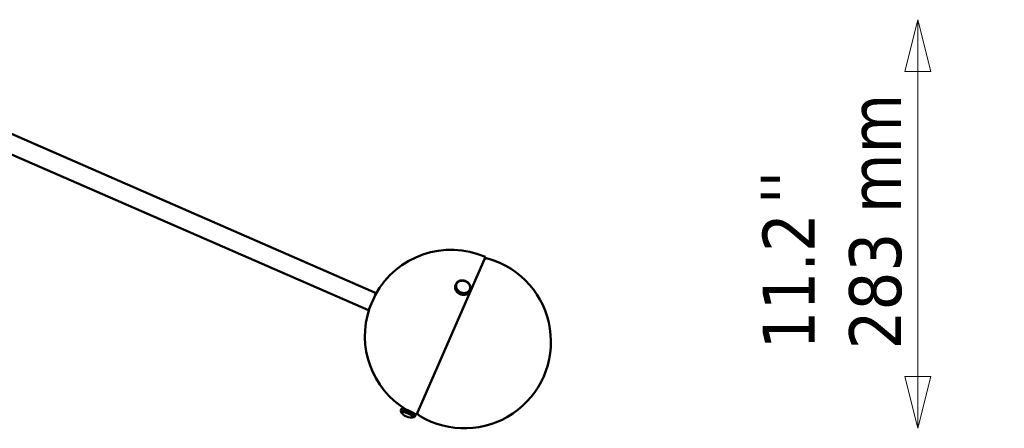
# Model space of a CAD drawing. Header units: millimetres. Extents: x 584 to 3241, y 318 to 2270.
# Tile 7 of 21: x 1286 to 1968, y 318 to 601. Entities that reach past the tile are written whole.
import ezdxf

# ---------------------------------------------------------------- set-up
doc = ezdxf.new("R2010")
doc.units = ezdxf.units.MM
doc.header["$LTSCALE"] = 12
for name, color, linetype, lineweight in [('Symbol (ISO)', 7, 'Continuous', 50), ('Widoczne (ISO)', 7, 'Continuous', 50), ('Wymiar (ISO)', 7, 'Continuous', 18)]:
    doc.layers.add(name, color=color, linetype=linetype, lineweight=lineweight)
doc.styles.add('Tekst notatki (ISO)', font='tahoma.ttf')
doc.dimstyles.new('Domyślne (ISO)', dxfattribs={"dimscale": 12, "dimtxt": 3, "dimasz": 3, "dimexe": 3.175, "dimexo": 0, "dimgap": 0.762, "dimtad": 1, "dimdec": 1, "dimlfac": 0.03937, "dimrnd": 1e-08, "dimzin": 0, "dimdsep": 46, "dimtxsty": 'Tekst notatki (ISO)', "dimblk": 'Filled-1', "dimcen": 0.09, "dimdle": 10, "dimse1": 1, "dimse2": 1, "dimclrd": 256, "dimclre": 256, "dimclrt": 256, "dimadec": 0, "dimazin": 0, "dimtfac": 1, "dimtmove": 0, "dimatfit": 3, "dimfxl": 1, "dimtolj": 1, "dimlwd": 15, "dimlwe": 15, "dimarcsym": 0})

# ---------------------------------------------------------------- blocks, each defined once
blk = doc.blocks.new('Filled-1')
at = {"color": 0}
for p, q in [((0, 0), (-1, 0.25)), ((-1, 0.25), (-1, -0.25)), ((-1, 0), (0, 0)), ((-1, -0.25), (0, 0))]:
    blk.add_line(p, q, dxfattribs=at)
at = {"color": 0, "flags": 128}
blk.add_lwpolyline([(-1, -0.25), (0, 0), (-1, 0.25), (-1, -0.25)], dxfattribs=at)
at = {"color": 0}
blk.add_solid([(-1, -0.25), (0, 0), (-1, 0.25), (-1, -0.25)], dxfattribs=at)
blk = doc.blocks.new('*D6')
at = {"layer": 'Defpoints', "color": 0, "transparency": 16777216}
for p in [(1163.53, 600.92), (1907.85, 600.92), (1593.68, 317.69)]:
    blk.add_point(p, dxfattribs=at)
at = {"layer": 'Wymiar (ISO)', "lineweight": 15, "transparency": 16777216}
blk.add_line((1907.85, 353.69), (1907.85, 564.92), dxfattribs=at)
at = {"layer": 'Wymiar (ISO)', "lineweight": 15, "transparency": 16777216, "xscale": 36, "yscale": 36, "zscale": 36}
for p, rotation in [((1907.85, 600.92), 90), ((1907.85, 317.69), 270)]:
    blk.add_blockref('Filled-1', p, dxfattribs=dict(at, rotation=rotation))
at = {"layer": 'Wymiar (ISO)', "lineweight": 18, "transparency": 16777216, "insert": (1800.32, 372.31), "char_height": 36, "attachment_point": 1, "rotation": 90, "style": 'Tekst notatki (ISO)'}
blk.add_mtext('\\A1;11.2\\P283 mm', dxfattribs=at)

msp = doc.modelspace()

# ---------------------------------------------------------------- linework, layer by layer
at = {"layer": 'Widoczne (ISO)'}
for p, q in [((1165.93, 571.47), (1532.54, 411.47)), ((1160.73, 559.55), (1527.34, 399.55)), ((1560.61, 326.93), (1608.41, 436.45)), ((1607.93, 435.36), (1608.91, 435.43)), ((1587.26, 415.38), (1587.71, 416.4)), ((1587.71, 416.36), (1587.26, 415.34)), ((1587.29, 415.84), (1587.74, 416.87)), ((1587.73, 416.82), (1587.29, 415.8)), ((1587.37, 416.25), (1587.29, 415.84)), ((1587.82, 417.28), (1587.37, 416.25)), ((1587.38, 416.29), (1587.83, 417.32)), ((1587.51, 416.69), (1587.38, 416.29)), ((1587.39, 416.29), (1587.38, 416.29)), ((1587.95, 417.71), (1587.51, 416.69)), ((1587.52, 416.73), (1587.97, 417.75)), ((1587.52, 416.73), (1587.52, 416.73)), ((1587.71, 416.4), (1587.73, 416.82)), ((1587.95, 416.36), (1587.71, 416.4)), ((1587.95, 416.34), (1587.71, 416.36)), ((1587.73, 415.93), (1587.71, 416.36)), ((1587.98, 416.78), (1587.73, 416.82)), ((1587.74, 416.87), (1587.82, 417.28)), ((1587.98, 416.8), (1587.74, 416.87)), ((1588.06, 417.21), (1587.82, 417.28)), ((1587.83, 417.32), (1587.95, 417.71)), ((1588.06, 417.23), (1587.83, 417.32)), ((1587.94, 416.34), (1587.95, 416.36)), ((1588.19, 417.63), (1587.95, 417.71)), ((1587.95, 416.36), (1587.96, 416.57)), ((1587.96, 416.13), (1587.95, 416.34)), ((1587.96, 416.57), (1587.98, 416.78)), ((1587.97, 417.75), (1588.14, 418.13)), ((1588.2, 417.65), (1587.97, 417.75)), ((1587.97, 416.78), (1587.98, 416.8)), ((1587.98, 416.8), (1588.02, 417.01)), ((1588.02, 417.01), (1588.06, 417.21)), ((1588.05, 417.22), (1588.06, 417.23)), ((1588.06, 417.23), (1588.13, 417.43)), ((1588.13, 417.43), (1588.19, 417.63)), ((1588.37, 418.02), (1588.14, 418.13)), ((1588.15, 418.13), (1588.16, 418.16)), ((1588.16, 418.16), (1588.39, 418.52)), ((1588.38, 418.04), (1588.16, 418.16)), ((1588.25, 417.75), (1588.18, 417.6)), ((1588.19, 417.63), (1588.2, 417.65)), ((1588.2, 417.65), (1588.28, 417.84)), ((1588.28, 417.84), (1588.37, 418.02)), ((1588.37, 418.02), (1588.34, 417.95)), ((1588.35, 417.97), (1588.38, 418.04)), ((1588.38, 418.04), (1588.49, 418.22)), ((1588.39, 418.51), (1588.41, 418.55)), ((1588.6, 418.39), (1588.39, 418.52)), ((1588.41, 418.55), (1588.68, 418.87)), ((1588.62, 418.41), (1588.41, 418.55)), ((1588.49, 418.22), (1588.6, 418.39)), ((1588.6, 418.39), (1588.59, 418.36)), ((1588.6, 418.38), (1588.62, 418.41)), ((1588.62, 418.41), (1588.75, 418.57)), ((1588.88, 418.73), (1588.68, 418.87)), ((1588.69, 418.87), (1588.71, 418.9)), ((1588.71, 418.9), (1589.01, 419.2)), ((1588.9, 418.75), (1588.71, 418.9)), ((1588.75, 418.57), (1588.88, 418.73)), ((1588.88, 418.73), (1588.87, 418.72)), ((1588.89, 418.73), (1588.9, 418.75)), ((1588.9, 418.75), (1589.05, 418.89)), ((1589.2, 419.04), (1589.01, 419.2)), ((1589.03, 419.18), (1589.05, 419.22)), ((1589.05, 419.22), (1589.39, 419.48)), ((1589.22, 419.05), (1589.05, 419.22)), ((1589.05, 418.89), (1589.2, 419.04)), ((1589.2, 419.04), (1589.2, 419.03)), ((1589.21, 419.04), (1589.22, 419.05)), ((1589.22, 419.05), (1589.39, 419.18)), ((1589.56, 419.31), (1589.39, 419.48)), ((1589.39, 419.18), (1589.56, 419.31)), ((1589.41, 419.46), (1589.43, 419.51)), ((1589.43, 419.51), (1589.81, 419.73)), ((1589.58, 419.32), (1589.43, 419.51)), ((1589.56, 419.31), (1589.56, 419.3)), ((1589.58, 419.32), (1589.77, 419.43)), ((1589.58, 419.31), (1589.58, 419.32)), ((1589.77, 419.43), (1589.96, 419.54)), ((1589.96, 419.54), (1589.81, 419.73)), ((1589.83, 419.7), (1589.85, 419.75)), ((1589.85, 419.75), (1590.26, 419.93)), ((1589.98, 419.55), (1589.85, 419.75)), ((1589.96, 419.54), (1589.96, 419.54)), ((1589.98, 419.55), (1590.18, 419.64)), ((1589.98, 419.55), (1589.98, 419.55)), ((1590.18, 419.64), (1590.39, 419.74)), ((1590.39, 419.74), (1590.26, 419.93)), ((1590.28, 419.9), (1590.3, 419.95)), ((1590.3, 419.95), (1590.73, 420.09)), ((1590.41, 419.74), (1590.3, 419.95)), ((1590.39, 419.74), (1590.39, 419.73)), ((1590.41, 419.74), (1590.63, 419.81)), ((1590.41, 419.74), (1590.41, 419.74)), ((1590.63, 419.81), (1590.84, 419.88)), ((1590.84, 419.88), (1590.73, 420.09)), ((1590.76, 420.05), (1590.78, 420.1)), ((1590.78, 420.1), (1591.23, 420.19)), ((1590.87, 419.89), (1590.78, 420.1)), ((1590.84, 419.88), (1590.84, 419.88)), ((1590.86, 419.88), (1590.87, 419.89)), ((1590.87, 419.89), (1591.09, 419.94)), ((1591.09, 419.94), (1591.32, 419.99)), ((1591.32, 419.99), (1591.23, 420.19)), ((1591.25, 420.14), (1591.28, 420.2)), ((1591.28, 420.2), (1591.75, 420.25)), ((1591.34, 419.99), (1591.28, 420.2)), ((1591.32, 419.99), (1591.32, 419.98)), ((1591.34, 419.99), (1591.58, 420.01)), ((1591.34, 419.98), (1591.34, 419.99)), ((1591.58, 420.01), (1591.81, 420.04)), ((1591.81, 420.04), (1591.75, 420.25)), ((1591.77, 420.19), (1591.8, 420.26)), ((1591.84, 420.04), (1591.8, 420.26)), ((1591.8, 420.26), (1592.28, 420.26)), ((1591.81, 420.04), (1591.81, 420.04)), ((1591.83, 420.04), (1591.84, 420.04)), ((1591.84, 420.04), (1592.08, 420.05)), ((1592.08, 420.05), (1592.32, 420.05)), ((1592.32, 420.05), (1592.28, 420.26)), ((1592.29, 420.18), (1592.33, 420.26)), ((1592.32, 420.05), (1592.32, 420.04)), ((1592.34, 420.05), (1592.33, 420.26)), ((1592.33, 420.26), (1592.82, 420.23)), ((1592.34, 420.05), (1592.58, 420.03)), ((1592.34, 420.04), (1592.34, 420.05)), ((1592.58, 420.03), (1592.83, 420.01)), ((1592.83, 420.01), (1592.82, 420.23)), ((1592.82, 420.12), (1592.86, 420.22)), ((1592.83, 420.01), (1592.83, 420.01)), ((1592.85, 420.01), (1592.86, 420.22)), ((1592.85, 420.01), (1593.09, 419.97)), ((1592.85, 420), (1592.85, 420.01)), ((1592.86, 420.22), (1593.35, 420.14)), ((1593.09, 419.97), (1593.34, 419.93)), ((1593.34, 419.93), (1593.35, 420.14)), ((1593.34, 420), (1593.4, 420.13)), ((1593.34, 419.93), (1593.34, 419.92)), ((1593.36, 419.92), (1593.4, 420.13)), ((1593.36, 419.92), (1593.6, 419.86)), ((1593.36, 419.92), (1593.36, 419.92)), ((1593.4, 420.13), (1593.88, 420)), ((1593.6, 419.86), (1593.84, 419.8)), ((1593.84, 419.8), (1593.88, 420)), ((1593.84, 419.79), (1593.93, 419.99)), ((1593.84, 419.8), (1593.84, 419.79)), ((1593.86, 419.78), (1593.87, 419.79)), ((1593.87, 419.79), (1593.93, 419.99)), ((1593.87, 419.79), (1594.1, 419.71)), ((1593.93, 419.99), (1594.4, 419.82)), ((1594.1, 419.71), (1594.34, 419.62)), ((1594.34, 419.62), (1594.33, 419.62)), ((1594.34, 419.62), (1594.4, 419.82)), ((1594.36, 419.61), (1594.45, 419.8)), ((1594.36, 419.61), (1594.59, 419.51)), ((1594.36, 419.61), (1594.36, 419.61)), ((1594.45, 419.8), (1594.9, 419.59)), ((1594.59, 419.51), (1594.81, 419.4)), ((1594.81, 419.4), (1594.9, 419.59)), ((1594.81, 419.4), (1594.81, 419.4)), ((1594.9, 419.59), (1594.82, 419.4)), ((1594.83, 419.39), (1594.95, 419.57)), ((1594.83, 419.39), (1595.05, 419.27)), ((1594.83, 419.39), (1594.83, 419.39)), ((1594.95, 419.57), (1595.38, 419.32)), ((1595.05, 419.27), (1595.27, 419.15)), ((1595.27, 419.15), (1595.38, 419.32)), ((1595.27, 419.15), (1595.27, 419.14)), ((1595.29, 419.13), (1595.42, 419.3)), ((1595.29, 419.13), (1595.49, 418.99)), ((1595.29, 419.13), (1595.29, 419.13)), ((1595.38, 419.32), (1595.31, 419.16)), ((1595.42, 419.3), (1595.83, 419.01)), ((1595.49, 418.99), (1595.7, 418.85)), ((1595.7, 418.85), (1595.69, 418.85)), ((1595.7, 418.85), (1595.83, 419.01)), ((1595.71, 418.83), (1595.72, 418.84)), ((1595.72, 418.84), (1595.87, 418.98)), ((1595.72, 418.84), (1595.9, 418.68)), ((1595.83, 419.01), (1595.78, 418.9)), ((1595.87, 418.98), (1596.25, 418.67)), ((1595.9, 418.68), (1596.09, 418.52)), ((1596.09, 418.52), (1596.25, 418.67)), ((1596.09, 418.52), (1596.09, 418.52)), ((1596.11, 418.51), (1596.28, 418.64)), ((1596.11, 418.51), (1596.28, 418.34)), ((1596.11, 418.5), (1596.11, 418.51)), ((1596.25, 418.67), (1596.21, 418.58)), ((1596.28, 418.64), (1596.63, 418.3)), ((1596.28, 418.34), (1596.45, 418.17)), ((1596.45, 418.17), (1596.63, 418.3)), ((1596.45, 418.17), (1596.45, 418.16)), ((1596.47, 418.15), (1596.66, 418.26)), ((1596.47, 418.15), (1596.62, 417.96)), ((1596.47, 418.14), (1596.47, 418.15)), ((1596.63, 418.3), (1596.6, 418.22)), ((1596.62, 417.96), (1596.78, 417.78)), ((1596.66, 418.26), (1596.97, 417.89)), ((1596.78, 417.78), (1596.77, 417.78)), ((1596.78, 417.78), (1596.97, 417.89)), ((1596.79, 417.76), (1596.99, 417.85)), ((1596.79, 417.76), (1596.92, 417.57)), ((1596.79, 417.76), (1596.79, 417.76)), ((1596.92, 417.57), (1597.05, 417.37)), ((1596.97, 417.89), (1596.94, 417.83)), ((1596.99, 417.85), (1597.26, 417.46)), ((1597.05, 417.37), (1597.26, 417.46)), ((1597.05, 417.37), (1597.05, 417.37)), ((1597.06, 417.35), (1597.07, 417.35)), ((1597.07, 417.35), (1597.28, 417.42)), ((1597.07, 417.35), (1597.18, 417.15)), ((1597.18, 417.15), (1597.29, 416.95)), ((1597.26, 417.46), (1597.23, 417.41)), ((1597.28, 417.42), (1597.5, 417.02)), ((1597.29, 416.95), (1597.28, 416.94)), ((1597.29, 416.95), (1597.5, 417.02)), ((1597.29, 416.92), (1597.3, 416.93)), ((1597.3, 416.93), (1597.52, 416.98)), ((1597.3, 416.93), (1597.38, 416.72)), ((1597.38, 416.72), (1597.47, 416.51)), ((1597.47, 416.51), (1597.7, 416.56)), ((1597.47, 416.51), (1597.47, 416.5)), ((1597.47, 416.48), (1597.48, 416.49)), ((1597.5, 417.02), (1597.48, 416.97)), ((1597.48, 416.49), (1597.71, 416.52)), ((1597.48, 416.49), (1597.54, 416.28)), ((1597.52, 416.98), (1597.7, 416.56)), ((1597.54, 416.28), (1597.6, 416.06)), ((1597.7, 416.56), (1597.68, 416.51)), ((1597.71, 416.52), (1597.84, 416.09)), ((1527.34, 399.55), (1532.54, 411.47)), ((1587.29, 415.8), (1587.26, 415.38)), ((1587.28, 415.38), (1587.26, 415.38)), ((1587.26, 415.34), (1587.28, 414.91)), ((1587.28, 414.91), (1587.73, 415.93)), ((1587.31, 414.91), (1587.28, 414.91)), ((1587.74, 415.89), (1587.29, 414.86)), ((1587.3, 415.84), (1587.29, 415.84)), ((1587.29, 414.86), (1587.36, 414.44)), ((1587.36, 414.44), (1587.81, 415.46)), ((1587.39, 414.44), (1587.36, 414.44)), ((1587.82, 415.42), (1587.37, 414.39)), ((1587.37, 414.39), (1587.5, 413.97)), ((1587.5, 413.97), (1587.95, 414.99)), ((1587.53, 413.97), (1587.5, 413.97)), ((1587.96, 414.95), (1587.51, 413.92)), ((1587.51, 413.92), (1587.69, 413.51)), ((1587.69, 413.51), (1588.14, 414.53)), ((1587.73, 413.51), (1587.69, 413.51)), ((1588.16, 414.49), (1587.71, 413.46)), ((1587.71, 413.46), (1587.93, 413.06)), ((1587.97, 415.91), (1587.73, 415.93)), ((1587.98, 415.89), (1587.74, 415.89)), ((1587.81, 415.46), (1587.74, 415.89)), ((1588.05, 415.46), (1587.81, 415.46)), ((1588.06, 415.44), (1587.82, 415.42)), ((1587.95, 414.99), (1587.82, 415.42)), ((1587.93, 413.06), (1588.38, 414.08)), ((1587.98, 413.07), (1587.93, 413.06)), ((1588.18, 415.02), (1587.95, 414.99)), ((1588.4, 414.04), (1587.95, 413.02)), ((1587.95, 413.02), (1588.22, 412.63)), ((1587.97, 415.91), (1587.96, 416.13)), ((1588.19, 415), (1587.96, 414.95)), ((1588.14, 414.53), (1587.96, 414.95)), ((1587.97, 415.89), (1587.97, 415.91)), ((1588.01, 415.68), (1587.98, 415.89)), ((1588.05, 415.46), (1588.01, 415.68)), ((1588.04, 415.44), (1588.05, 415.46)), ((1588.12, 415.23), (1588.06, 415.44)), ((1588.18, 415.02), (1588.12, 415.23)), ((1588.36, 414.58), (1588.14, 414.53)), ((1588.37, 414.56), (1588.16, 414.49)), ((1588.38, 414.08), (1588.16, 414.49)), ((1588.17, 414.99), (1588.18, 415.02)), ((1588.28, 414.79), (1588.19, 415)), ((1588.22, 412.63), (1588.66, 413.65)), ((1588.27, 412.65), (1588.22, 412.63)), ((1588.69, 413.62), (1588.25, 412.59)), ((1588.25, 412.59), (1588.55, 412.22)), ((1588.36, 414.58), (1588.28, 414.79)), ((1588.35, 414.55), (1588.36, 414.58)), ((1588.48, 414.36), (1588.37, 414.56)), ((1588.59, 414.15), (1588.38, 414.08)), ((1588.6, 414.13), (1588.4, 414.04)), ((1588.66, 413.65), (1588.4, 414.04)), ((1588.59, 414.15), (1588.48, 414.36)), ((1588.55, 412.22), (1589, 413.25)), ((1588.62, 412.26), (1588.55, 412.22)), ((1588.58, 414.12), (1588.59, 414.15)), ((1589.03, 413.21), (1588.58, 412.19)), ((1588.58, 412.19), (1588.93, 411.84)), ((1588.74, 413.94), (1588.6, 414.13)), ((1588.87, 413.75), (1588.66, 413.65)), ((1588.88, 413.73), (1588.69, 413.62)), ((1589, 413.25), (1588.69, 413.62)), ((1588.87, 413.75), (1588.74, 413.94)), ((1588.85, 413.71), (1588.87, 413.75)), ((1589.04, 413.54), (1588.88, 413.73)), ((1588.93, 411.84), (1589.38, 412.87)), ((1589, 411.9), (1588.93, 411.84)), ((1589.41, 412.84), (1588.96, 411.81)), ((1588.96, 411.81), (1589.34, 411.5)), ((1589.19, 413.36), (1589, 413.25)), ((1589.2, 413.34), (1589.03, 413.21)), ((1589.38, 412.87), (1589.03, 413.21)), ((1589.19, 413.36), (1589.04, 413.54)), ((1589.17, 413.32), (1589.19, 413.36)), ((1589.38, 413.17), (1589.2, 413.34)), ((1589.34, 411.5), (1589.79, 412.52)), ((1589.43, 411.58), (1589.34, 411.5)), ((1589.55, 413), (1589.38, 413.17)), ((1589.55, 413), (1589.38, 412.87)), ((1589.83, 412.49), (1589.38, 411.47)), ((1589.38, 411.47), (1589.79, 411.19)), ((1589.57, 412.98), (1589.41, 412.84)), ((1589.79, 412.52), (1589.41, 412.84)), ((1589.52, 412.94), (1589.55, 413)), ((1589.75, 412.83), (1589.57, 412.98)), ((1589.94, 412.67), (1589.75, 412.83)), ((1589.94, 412.67), (1589.79, 412.52)), ((1589.79, 411.19), (1590.24, 412.21)), ((1589.91, 411.33), (1589.79, 411.19)), ((1589.96, 412.66), (1589.83, 412.49)), ((1590.24, 412.21), (1589.83, 412.49)), ((1590.28, 412.19), (1589.83, 411.16)), ((1589.83, 411.16), (1590.27, 410.91)), ((1589.91, 412.59), (1589.94, 412.67)), ((1590.17, 412.51), (1589.96, 412.66)), ((1590.37, 412.37), (1590.17, 412.51)), ((1590.37, 412.37), (1590.24, 412.21)), ((1590.27, 410.91), (1590.71, 411.94)), ((1590.38, 411.09), (1590.27, 410.91)), ((1590.39, 412.36), (1590.28, 412.19)), ((1590.71, 411.94), (1590.28, 412.19)), ((1590.31, 412.23), (1590.37, 412.37)), ((1590.76, 411.92), (1590.31, 410.89)), ((1590.31, 410.89), (1590.77, 410.68)), ((1590.38, 411.09), (1590.82, 412.11)), ((1590.61, 412.24), (1590.39, 412.36)), ((1590.82, 412.11), (1590.61, 412.24)), ((1590.82, 412.11), (1590.71, 411.94)), ((1590.85, 412.1), (1590.76, 411.92)), ((1591.21, 411.71), (1590.76, 411.92)), ((1590.77, 410.68), (1591.21, 411.71)), ((1590.85, 410.87), (1590.77, 410.68)), ((1591.26, 411.69), (1590.81, 410.66)), ((1590.88, 410.86), (1590.81, 410.66)), ((1590.81, 410.66), (1591.28, 410.5)), ((1591.07, 412), (1590.85, 412.1)), ((1590.85, 410.87), (1591.3, 411.9)), ((1591.32, 411.89), (1590.88, 410.86)), ((1591.3, 411.9), (1591.07, 412)), ((1591.3, 411.9), (1591.21, 411.71)), ((1591.32, 411.89), (1591.26, 411.69)), ((1591.73, 411.52), (1591.26, 411.69)), ((1591.28, 410.5), (1591.73, 411.52)), ((1591.56, 411.8), (1591.32, 411.89)), ((1591.78, 411.51), (1591.33, 410.48)), ((1591.37, 410.69), (1591.33, 410.48)), ((1591.33, 410.48), (1591.81, 410.36)), ((1591.82, 411.71), (1591.37, 410.69)), ((1591.79, 411.72), (1591.56, 411.8)), ((1591.79, 411.72), (1591.73, 411.52)), ((1591.82, 411.71), (1591.78, 411.51)), ((1592.26, 411.38), (1591.78, 411.51)), ((1591.81, 410.36), (1592.26, 411.38)), ((1592.06, 411.65), (1591.82, 411.71)), ((1592.31, 411.37), (1591.86, 410.34)), ((1591.87, 410.49), (1591.86, 410.34)), ((1591.86, 410.34), (1592.35, 410.26)), ((1592.3, 411.59), (1592.06, 411.65)), ((1592.3, 411.59), (1592.26, 411.38)), ((1592.32, 411.58), (1592.28, 411.48)), ((1592.32, 411.58), (1592.31, 411.37)), ((1592.79, 411.29), (1592.31, 411.37)), ((1592.56, 411.54), (1592.32, 411.58)), ((1592.35, 410.26), (1592.79, 411.29)), ((1592.39, 410.36), (1592.4, 410.26)), ((1592.84, 411.28), (1592.4, 410.26)), ((1592.4, 410.26), (1592.88, 410.22)), ((1592.81, 411.5), (1592.56, 411.54)), ((1592.81, 411.5), (1592.79, 411.29)), ((1592.83, 411.5), (1592.8, 411.43)), ((1592.83, 411.5), (1592.84, 411.28)), ((1593.07, 411.48), (1592.83, 411.5)), ((1593.33, 411.25), (1592.84, 411.28)), ((1592.88, 410.22), (1593.33, 411.25)), ((1592.92, 410.3), (1592.93, 410.22)), ((1593.38, 411.24), (1592.93, 410.22)), ((1592.93, 410.22), (1593.41, 410.23)), ((1593.32, 411.46), (1593.07, 411.48)), ((1593.32, 411.46), (1593.33, 411.25)), ((1593.34, 411.46), (1593.32, 411.41)), ((1593.34, 411.46), (1593.38, 411.24)), ((1593.58, 411.46), (1593.34, 411.46)), ((1593.86, 411.25), (1593.38, 411.24)), ((1593.41, 410.23), (1593.86, 411.25)), ((1593.44, 410.29), (1593.46, 410.23)), ((1593.91, 411.25), (1593.46, 410.23)), ((1593.46, 410.23), (1593.93, 410.28)), ((1593.82, 411.47), (1593.58, 411.46)), ((1593.82, 411.47), (1593.86, 411.25)), ((1593.85, 411.47), (1593.83, 411.43)), ((1594.08, 411.49), (1593.85, 411.47)), ((1593.85, 411.47), (1593.91, 411.25)), ((1594.38, 411.31), (1593.91, 411.25)), ((1593.93, 410.28), (1594.38, 411.31)), ((1593.96, 410.34), (1593.98, 410.29)), ((1594.43, 411.31), (1593.98, 410.29)), ((1593.98, 410.29), (1594.43, 410.38)), ((1594.32, 411.52), (1594.08, 411.49)), ((1594.32, 411.52), (1594.38, 411.31)), ((1594.34, 411.52), (1594.32, 411.49)), ((1594.57, 411.57), (1594.34, 411.52)), ((1594.34, 411.52), (1594.43, 411.31)), ((1594.43, 410.38), (1594.88, 411.41)), ((1594.88, 411.41), (1594.43, 411.31)), ((1594.46, 410.44), (1594.48, 410.4)), ((1594.93, 411.42), (1594.48, 410.4)), ((1594.48, 410.4), (1594.91, 410.54)), ((1594.79, 411.62), (1594.57, 411.57)), ((1594.79, 411.62), (1594.88, 411.41)), ((1594.82, 411.63), (1594.8, 411.6)), ((1595.03, 411.7), (1594.82, 411.63)), ((1594.82, 411.63), (1594.93, 411.42)), ((1594.91, 410.54), (1595.36, 411.56)), ((1595.36, 411.56), (1594.93, 411.42)), ((1594.93, 410.58), (1594.96, 410.55)), ((1595.4, 411.58), (1594.96, 410.55)), ((1594.96, 410.55), (1595.36, 410.73)), ((1595.25, 411.76), (1595.03, 411.7)), ((1595.25, 411.76), (1595.36, 411.56)), ((1595.27, 411.77), (1595.26, 411.75)), ((1595.48, 411.86), (1595.27, 411.77)), ((1595.27, 411.77), (1595.4, 411.58)), ((1595.36, 410.73), (1595.81, 411.76)), ((1595.38, 410.78), (1595.4, 410.75)), ((1595.85, 411.78), (1595.4, 410.75)), ((1595.81, 411.76), (1595.4, 411.58)), ((1595.4, 410.75), (1595.78, 410.98)), ((1595.68, 411.95), (1595.48, 411.86)), ((1595.68, 411.95), (1595.81, 411.76)), ((1595.7, 411.96), (1595.69, 411.94)), ((1595.89, 412.07), (1595.7, 411.96)), ((1595.7, 411.96), (1595.85, 411.78)), ((1595.78, 410.98), (1596.23, 412)), ((1595.8, 411.02), (1595.82, 411)), ((1596.27, 412.03), (1595.82, 411)), ((1595.82, 411), (1596.17, 411.26)), ((1596.23, 412), (1595.85, 411.78)), ((1596.08, 412.18), (1595.89, 412.07)), ((1596.08, 412.18), (1596.23, 412)), ((1596.1, 412.2), (1596.09, 412.18)), ((1596.27, 412.33), (1596.1, 412.2)), ((1596.1, 412.2), (1596.27, 412.03)), ((1596.17, 411.26), (1596.61, 412.28)), ((1596.18, 411.3), (1596.2, 411.29)), ((1596.65, 412.31), (1596.2, 411.29)), ((1596.2, 411.29), (1596.51, 411.58)), ((1596.44, 412.45), (1596.27, 412.33)), ((1596.61, 412.28), (1596.27, 412.03)), ((1596.44, 412.45), (1596.61, 412.28)), ((1596.46, 412.47), (1596.45, 412.45)), ((1596.61, 412.61), (1596.46, 412.47)), ((1596.46, 412.47), (1596.65, 412.31)), ((1596.51, 411.58), (1596.95, 412.6)), ((1596.52, 411.62), (1596.53, 411.61)), ((1596.98, 412.63), (1596.53, 411.61)), ((1596.53, 411.61), (1596.8, 411.93)), ((1596.76, 412.76), (1596.61, 412.61)), ((1596.95, 412.6), (1596.65, 412.31)), ((1596.76, 412.76), (1596.95, 412.6)), ((1596.78, 412.78), (1596.77, 412.76)), ((1596.91, 412.94), (1596.78, 412.78)), ((1596.78, 412.78), (1596.98, 412.63)), ((1596.8, 411.93), (1597.25, 412.96)), ((1596.82, 411.97), (1596.83, 411.97)), ((1597.27, 412.99), (1596.83, 411.97)), ((1596.83, 411.97), (1597.05, 412.32)), ((1597.04, 413.1), (1596.91, 412.94)), ((1597.25, 412.96), (1596.98, 412.63)), ((1597.04, 413.1), (1597.25, 412.96)), ((1597.05, 412.32), (1597.49, 413.34)), ((1597.06, 413.12), (1597.05, 413.1)), ((1597.17, 413.29), (1597.06, 413.12)), ((1597.06, 413.12), (1597.27, 412.99)), ((1597.06, 412.36), (1597.07, 412.36)), ((1597.51, 413.38), (1597.07, 412.36)), ((1597.07, 412.36), (1597.24, 412.73)), ((1597.28, 413.47), (1597.17, 413.29)), ((1597.24, 412.73), (1597.69, 413.76)), ((1597.49, 413.34), (1597.27, 412.99)), ((1597.29, 413.49), (1597.28, 413.47)), ((1597.28, 413.47), (1597.49, 413.34)), ((1597.38, 413.67), (1597.29, 413.49)), ((1597.29, 413.49), (1597.51, 413.38)), ((1597.46, 413.86), (1597.38, 413.67)), ((1597.41, 413.75), (1597.39, 413.71)), ((1597.47, 413.88), (1597.45, 413.83)), ((1597.46, 413.86), (1597.69, 413.76)), ((1597.53, 414.08), (1597.47, 413.88)), ((1597.47, 413.88), (1597.71, 413.8)), ((1597.69, 413.76), (1597.51, 413.38)), ((1597.6, 414.27), (1597.53, 414.08)), ((1597.58, 414.24), (1597.6, 414.27)), ((1597.6, 414.29), (1597.59, 414.26)), ((1597.6, 416.06), (1597.84, 416.09)), ((1597.6, 416.06), (1597.6, 416.05)), ((1597.6, 416.03), (1597.61, 416.04)), ((1597.64, 414.5), (1597.6, 414.29)), ((1597.6, 414.29), (1597.84, 414.23)), ((1597.6, 414.27), (1597.83, 414.19)), ((1597.61, 416.04), (1597.85, 416.05)), ((1597.61, 416.04), (1597.64, 415.83)), ((1597.64, 415.83), (1597.68, 415.61)), ((1597.68, 414.7), (1597.64, 414.5)), ((1597.68, 414.72), (1597.67, 414.7)), ((1597.67, 414.68), (1597.68, 414.7)), ((1597.68, 415.61), (1597.92, 415.62)), ((1597.68, 415.61), (1597.68, 415.6)), ((1597.68, 415.59), (1597.7, 415.38)), ((1597.68, 415.58), (1597.68, 415.59)), ((1597.68, 415.59), (1597.93, 415.57)), ((1597.7, 414.93), (1597.68, 414.72)), ((1597.68, 414.72), (1597.93, 414.68)), ((1597.68, 414.7), (1597.92, 414.64)), ((1597.71, 413.8), (1597.69, 413.76)), ((1597.7, 415.38), (1597.71, 415.17)), ((1597.71, 415.17), (1597.7, 415.15)), ((1597.71, 415.15), (1597.7, 414.93)), ((1597.7, 415.13), (1597.71, 415.15)), ((1597.71, 415.17), (1597.95, 415.15)), ((1597.71, 415.15), (1597.95, 415.1)), ((1597.83, 414.19), (1597.71, 413.8)), ((1597.84, 416.09), (1597.82, 416.05)), ((1597.84, 414.23), (1597.83, 414.19)), ((1597.92, 414.64), (1597.84, 414.23)), ((1597.85, 416.05), (1597.92, 415.62)), ((1597.92, 415.62), (1597.9, 415.58)), ((1597.93, 414.68), (1597.91, 414.64)), ((1597.93, 415.57), (1597.95, 415.15)), ((1597.95, 415.15), (1597.93, 415.11)), ((1597.95, 415.1), (1597.93, 414.68)), ((1550.36, 331.58), (1549.56, 329.75)), ((1549.56, 329.74), (1550.36, 331.57)), ((1549.56, 329.75), (1549.61, 329.76)), ((1549.79, 329.65), (1549.56, 329.75)), ((1549.79, 329.64), (1549.56, 329.74)), ((1549.56, 329.71), (1549.56, 329.74)), ((1549.79, 329.61), (1549.56, 329.71)), ((1549.56, 329.7), (1549.56, 329.7)), ((1549.79, 329.6), (1549.56, 329.7)), ((1549.61, 329.64), (1549.56, 329.7)), ((1549.61, 329.76), (1550.41, 331.59)), ((1549.84, 329.66), (1549.61, 329.76)), ((1549.81, 329.55), (1549.61, 329.64)), ((1550.41, 331.59), (1549.62, 329.76)), ((1549.84, 329.66), (1549.62, 329.76)), ((1549.62, 329.76), (1549.71, 329.76)), ((1549.62, 329.64), (1549.62, 329.64)), ((1549.82, 329.55), (1549.62, 329.64)), ((1549.71, 329.56), (1549.62, 329.64)), ((1549.71, 329.76), (1550.51, 331.59)), ((1549.93, 329.66), (1549.71, 329.76)), ((1549.84, 329.5), (1549.71, 329.56)), ((1550.52, 331.59), (1549.72, 329.76)), ((1549.94, 329.66), (1549.72, 329.76)), ((1549.72, 329.76), (1549.86, 329.73)), ((1549.72, 329.55), (1549.72, 329.55)), ((1549.84, 329.5), (1549.72, 329.55)), ((1549.86, 329.45), (1549.72, 329.55)), ((1549.79, 329.65), (1549.81, 329.65)), ((1549.79, 329.64), (1549.79, 329.65)), ((1549.79, 329.64), (1549.79, 329.65)), ((1549.79, 329.63), (1549.79, 329.64)), ((1549.79, 329.61), (1549.79, 329.63)), ((1549.79, 329.61), (1549.79, 329.61)), ((1549.79, 329.6), (1549.79, 329.61)), ((1549.8, 329.59), (1549.79, 329.6)), ((1549.81, 329.65), (1549.84, 329.66)), ((1549.84, 329.66), (1549.89, 329.66)), ((1549.84, 329.66), (1549.84, 329.66)), ((1549.86, 329.73), (1550.66, 331.56)), ((1550.08, 329.63), (1549.86, 329.73)), ((1550.68, 331.56), (1549.88, 329.73)), ((1550.09, 329.63), (1549.88, 329.73)), ((1549.88, 329.73), (1550.07, 329.68)), ((1549.89, 329.66), (1549.93, 329.66)), ((1549.93, 329.66), (1549.94, 329.66)), ((1549.94, 329.66), (1550.01, 329.65)), ((1550.01, 329.65), (1550.08, 329.63)), ((1550.07, 329.68), (1550.86, 331.51)), ((1550.28, 329.59), (1550.07, 329.68)), ((1550.08, 329.63), (1550.08, 329.64)), ((1550.89, 331.51), (1550.09, 329.68)), ((1550.29, 329.58), (1550.09, 329.68)), ((1550.09, 329.68), (1550.32, 329.61)), ((1550.09, 329.63), (1550.18, 329.61)), ((1550.18, 329.61), (1550.28, 329.59)), ((1550.28, 329.59), (1550.28, 329.59)), ((1550.29, 329.58), (1550.4, 329.55)), ((1550.32, 329.61), (1551.11, 331.44)), ((1550.52, 329.52), (1550.32, 329.61)), ((1551.14, 331.43), (1550.34, 329.61)), ((1550.53, 329.51), (1550.34, 329.61)), ((1550.34, 329.61), (1550.61, 329.52)), ((1550.41, 331.59), (1550.36, 331.58)), ((1550.36, 331.57), (1550.36, 331.57)), ((1550.4, 329.55), (1550.52, 329.52)), ((1550.51, 331.59), (1550.41, 331.59)), ((1550.41, 331.59), (1550.41, 331.59)), ((1550.52, 331.58), (1550.51, 331.59)), ((1550.66, 331.56), (1550.52, 331.59)), ((1550.52, 329.52), (1550.52, 329.52)), ((1550.53, 329.51), (1550.66, 329.47)), ((1550.61, 329.52), (1551.41, 331.35)), ((1550.8, 329.43), (1550.61, 329.52)), ((1551.44, 331.34), (1550.64, 329.51)), ((1550.81, 329.42), (1550.64, 329.51)), ((1550.64, 329.51), (1550.95, 329.41)), ((1550.68, 331.56), (1550.66, 331.56)), ((1550.66, 329.47), (1550.8, 329.43)), ((1550.86, 331.51), (1550.68, 331.56)), ((1550.8, 329.43), (1550.8, 329.43)), ((1550.81, 329.42), (1550.96, 329.37)), ((1550.88, 331.5), (1550.86, 331.51)), ((1551.11, 331.44), (1550.89, 331.51)), ((1550.95, 329.41), (1551.74, 331.23)), ((1551.12, 329.32), (1550.95, 329.41)), ((1550.96, 329.37), (1551.12, 329.32)), ((1551.78, 331.22), (1550.98, 329.39)), ((1551.13, 329.31), (1550.98, 329.39)), ((1550.98, 329.39), (1551.32, 329.27)), ((1551.14, 331.43), (1551.11, 331.44)), ((1551.12, 329.32), (1551.12, 329.32)), ((1551.13, 329.31), (1551.3, 329.25)), ((1551.41, 331.35), (1551.14, 331.43)), ((1551.3, 329.25), (1551.47, 329.19)), ((1551.32, 329.27), (1552.12, 331.1)), ((1551.47, 329.19), (1551.32, 329.27)), ((1552.15, 331.09), (1551.36, 329.26)), ((1551.49, 329.18), (1551.36, 329.26)), ((1551.36, 329.26), (1551.73, 329.12)), ((1551.44, 331.33), (1551.41, 331.35)), ((1551.74, 331.23), (1551.44, 331.34)), ((1551.47, 329.19), (1551.47, 329.19)), ((1551.49, 329.18), (1551.68, 329.12)), ((1551.68, 329.12), (1551.86, 329.05)), ((1551.73, 329.12), (1552.52, 330.95)), ((1551.86, 329.05), (1551.73, 329.12)), ((1551.78, 331.22), (1551.74, 331.23)), ((1552.56, 330.93), (1551.77, 329.11)), ((1551.88, 329.04), (1551.77, 329.11)), ((1551.77, 329.11), (1552.16, 328.95)), ((1552.12, 331.1), (1551.78, 331.22)), ((1551.86, 329.05), (1551.86, 329.05)), ((1551.88, 329.04), (1552.08, 328.96)), ((1552.08, 328.96), (1552.28, 328.89)), ((1552.15, 331.08), (1552.12, 331.1)), ((1552.52, 330.95), (1552.15, 331.09)), ((1552.16, 328.95), (1552.96, 330.78)), ((1552.28, 328.89), (1552.16, 328.95)), ((1553, 330.76), (1552.2, 328.94)), ((1552.3, 328.88), (1552.2, 328.94)), ((1552.2, 328.94), (1552.62, 328.77)), ((1552.28, 328.89), (1552.28, 328.89)), ((1552.3, 328.88), (1552.51, 328.8)), ((1552.51, 328.8), (1552.72, 328.71)), ((1552.56, 330.93), (1552.52, 330.95)), ((1552.96, 330.78), (1552.56, 330.93)), ((1552.62, 328.77), (1553.42, 330.6)), ((1552.72, 328.71), (1552.62, 328.77)), ((1553.46, 330.58), (1552.66, 328.75)), ((1552.74, 328.7), (1552.66, 328.75)), ((1552.66, 328.75), (1553.1, 328.58)), ((1552.72, 328.71), (1552.72, 328.72)), ((1552.74, 328.7), (1552.95, 328.62)), ((1552.95, 328.62), (1553.17, 328.53)), ((1553, 330.76), (1552.96, 330.78)), ((1553.42, 330.6), (1553, 330.76)), ((1553.1, 328.58), (1553.9, 330.4)), ((1553.17, 328.53), (1553.1, 328.58)), ((1553.94, 330.39), (1553.15, 328.56)), ((1553.19, 328.52), (1553.15, 328.56)), ((1553.15, 328.56), (1553.59, 328.37)), ((1553.17, 328.53), (1553.17, 328.53)), ((1553.19, 328.52), (1553.42, 328.42)), ((1553.46, 330.57), (1553.42, 330.6)), ((1553.42, 328.42), (1553.64, 328.33)), ((1553.9, 330.4), (1553.46, 330.58)), ((1553.47, 330.58), (1553.55, 330.76)), ((1553.59, 328.37), (1554.39, 330.2)), ((1553.64, 328.33), (1553.59, 328.37)), ((1554.44, 330.18), (1553.64, 328.35)), ((1553.66, 328.32), (1553.64, 328.35)), ((1553.64, 328.35), (1554.1, 328.16)), ((1553.64, 328.33), (1553.65, 328.34)), ((1553.66, 328.32), (1553.89, 328.22)), ((1553.89, 328.22), (1554.12, 328.13)), ((1553.94, 330.38), (1553.9, 330.4)), ((1554.39, 330.2), (1553.94, 330.39)), ((1554.1, 328.16), (1554.89, 329.99)), ((1554.12, 328.13), (1554.1, 328.16)), ((1554.12, 328.13), (1554.92, 329.96)), ((1554.94, 329.97), (1554.14, 328.14)), ((1554.14, 328.12), (1554.14, 328.14)), ((1554.14, 328.14), (1554.6, 327.94)), ((1554.14, 328.12), (1554.37, 328.02)), ((1554.37, 328.02), (1554.6, 327.92)), ((1554.43, 330.17), (1554.39, 330.2)), ((1554.89, 329.99), (1554.44, 330.18)), ((1554.6, 327.94), (1555.4, 329.77)), ((1554.6, 327.92), (1555.4, 329.75)), ((1554.6, 327.92), (1554.6, 327.94)), ((1555.42, 329.74), (1554.62, 327.91)), ((1554.62, 327.91), (1554.65, 327.92)), ((1554.62, 327.91), (1554.85, 327.81)), ((1555.44, 329.75), (1554.65, 327.92)), ((1554.65, 327.92), (1555.1, 327.72)), ((1554.85, 327.81), (1555.08, 327.71)), ((1554.92, 329.96), (1554.89, 329.99)), ((1555.4, 329.77), (1554.94, 329.97)), ((1555.08, 327.71), (1555.1, 327.72)), ((1555.1, 327.72), (1555.9, 329.55)), ((1555.9, 329.53), (1555.1, 327.7)), ((1555.1, 327.7), (1555.32, 327.6)), ((1555.1, 327.7), (1555.15, 327.7)), ((1555.95, 329.53), (1555.15, 327.7)), ((1555.15, 327.7), (1555.6, 327.49)), ((1555.32, 327.6), (1555.55, 327.5)), ((1555.4, 329.75), (1555.4, 329.77)), ((1555.42, 329.74), (1555.44, 329.75)), ((1555.9, 329.55), (1555.44, 329.75)), ((1555.55, 327.5), (1555.6, 327.49)), ((1555.57, 327.49), (1555.79, 327.39)), ((1555.57, 327.49), (1555.57, 327.49)), ((1555.57, 327.49), (1555.64, 327.47)), ((1555.6, 327.49), (1556.39, 329.32)), ((1556.44, 329.3), (1555.64, 327.47)), ((1555.64, 327.47), (1556.08, 327.27)), ((1555.9, 329.53), (1555.95, 329.53)), ((1556.39, 329.32), (1555.95, 329.53)), ((1556.08, 327.27), (1556.87, 329.1)), ((1556.92, 329.08), (1556.12, 327.25)), ((1556.39, 329.31), (1556.44, 329.3)), ((1556.87, 329.1), (1556.44, 329.3)), ((1556.54, 327.06), (1557.34, 328.88)), ((1557.38, 328.86), (1556.58, 327.04)), ((1556.87, 329.09), (1556.92, 329.08)), ((1557.34, 328.88), (1556.92, 329.08)), ((1556.98, 326.84), (1557.77, 328.67)), ((1557.81, 328.65), (1557.01, 326.83)), ((1557.33, 328.88), (1557.38, 328.86)), ((1557.77, 328.67), (1557.38, 328.86)), ((1557.39, 326.64), (1558.18, 328.47)), ((1558.22, 328.45), (1557.42, 326.62)), ((1557.76, 326.45), (1558.56, 328.28)), ((1557.77, 328.67), (1557.81, 328.65)), ((1558.59, 328.26), (1557.79, 326.43)), ((1558.18, 328.47), (1557.81, 328.65)), ((1558.1, 326.27), (1558.9, 328.1)), ((1558.93, 328.09), (1558.13, 326.26)), ((1558.18, 328.47), (1558.22, 328.45)), ((1558.56, 328.28), (1558.22, 328.45)), ((1558.4, 326.11), (1559.2, 327.94)), ((1559.22, 327.92), (1558.43, 326.09)), ((1558.56, 328.27), (1558.59, 328.26)), ((1558.9, 328.1), (1558.59, 328.26)), ((1558.65, 325.96), (1559.45, 327.79)), ((1559.47, 327.78), (1558.68, 325.95)), ((1558.86, 325.83), (1559.66, 327.66)), ((1559.68, 327.65), (1558.88, 325.82)), ((1558.9, 328.1), (1558.93, 328.09)), ((1559.2, 327.94), (1558.93, 328.09)), ((1559.02, 325.73), (1559.82, 327.55)), ((1559.83, 327.54), (1559.03, 325.72)), ((1559.13, 325.64), (1559.93, 327.47)), ((1559.93, 327.46), (1559.14, 325.63)), ((1559.2, 327.93), (1559.22, 327.92)), ((1559.45, 327.79), (1559.22, 327.92)), ((1559.45, 327.79), (1559.47, 327.78)), ((1559.66, 327.66), (1559.47, 327.78)), ((1559.66, 327.66), (1559.68, 327.65)), ((1559.82, 327.55), (1559.68, 327.65)), ((1559.82, 327.55), (1559.83, 327.54)), ((1559.93, 327.47), (1559.83, 327.54)), ((1559.92, 327.46), (1559.93, 327.46)), ((1559.98, 327.4), (1559.93, 327.46)), ((1561.09, 328.02), (1561.7, 327.26)), ((1555.79, 327.39), (1556.01, 327.29)), ((1556.01, 327.29), (1556.08, 327.27)), ((1556.03, 327.28), (1556.24, 327.18)), ((1556.03, 327.28), (1556.03, 327.28)), ((1556.03, 327.28), (1556.12, 327.25)), ((1556.12, 327.25), (1556.54, 327.06)), ((1556.24, 327.18), (1556.44, 327.08)), ((1556.44, 327.08), (1556.54, 327.06)), ((1556.46, 327.07), (1556.66, 326.97)), ((1556.47, 327.07), (1556.46, 327.07)), ((1556.46, 327.07), (1556.58, 327.04)), ((1556.58, 327.04), (1556.98, 326.84)), ((1556.66, 326.97), (1556.86, 326.88)), ((1556.86, 326.88), (1556.98, 326.84)), ((1556.88, 326.87), (1557.07, 326.78)), ((1556.88, 326.87), (1556.88, 326.87)), ((1556.88, 326.87), (1557.01, 326.83)), ((1557.01, 326.83), (1557.39, 326.64)), ((1557.07, 326.78), (1557.25, 326.69)), ((1557.25, 326.69), (1557.39, 326.64)), ((1557.27, 326.68), (1557.44, 326.59)), ((1557.27, 326.68), (1557.27, 326.68)), ((1557.27, 326.68), (1557.42, 326.62)), ((1557.42, 326.62), (1557.76, 326.45)), ((1557.44, 326.59), (1557.61, 326.5)), ((1557.61, 326.5), (1557.76, 326.45)), ((1557.62, 326.5), (1557.78, 326.41)), ((1557.63, 326.5), (1557.62, 326.5)), ((1557.62, 326.5), (1557.79, 326.43)), ((1557.78, 326.41), (1557.93, 326.33)), ((1557.79, 326.43), (1558.1, 326.27)), ((1557.93, 326.33), (1558.1, 326.27)), ((1557.95, 326.33), (1558.08, 326.25)), ((1557.95, 326.33), (1557.95, 326.33)), ((1557.95, 326.33), (1558.13, 326.26)), ((1558.08, 326.25), (1558.21, 326.18)), ((1558.13, 326.26), (1558.4, 326.11)), ((1558.21, 326.18), (1558.4, 326.11)), ((1558.23, 326.17), (1558.34, 326.11)), ((1558.23, 326.17), (1558.23, 326.17)), ((1558.23, 326.17), (1558.43, 326.09)), ((1558.34, 326.11), (1558.46, 326.04)), ((1558.43, 326.09), (1558.65, 325.96)), ((1558.46, 326.04), (1558.65, 325.96)), ((1558.47, 326.03), (1558.56, 325.97)), ((1558.47, 326.03), (1558.47, 326.03)), ((1558.47, 326.03), (1558.68, 325.95)), ((1558.56, 325.97), (1558.65, 325.92)), ((1558.65, 325.92), (1558.86, 325.83)), ((1558.66, 325.91), (1558.73, 325.86)), ((1558.66, 325.91), (1558.66, 325.91)), ((1558.66, 325.91), (1558.88, 325.82)), ((1558.68, 325.95), (1558.86, 325.83)), ((1558.73, 325.86), (1558.8, 325.81)), ((1558.86, 325.54), (1558.78, 325.56)), ((1558.8, 325.81), (1559.02, 325.73)), ((1558.8, 325.57), (1558.86, 325.54)), ((1558.8, 325.57), (1558.88, 325.54)), ((1558.81, 325.81), (1558.86, 325.77)), ((1558.81, 325.81), (1558.81, 325.81)), ((1558.81, 325.81), (1559.03, 325.72)), ((1558.85, 325.59), (1559.02, 325.51)), ((1558.86, 325.77), (1558.9, 325.73)), ((1558.86, 325.59), (1559.03, 325.51)), ((1558.86, 325.55), (1558.86, 325.54)), ((1558.88, 325.82), (1559.02, 325.73)), ((1559.02, 325.51), (1558.88, 325.54)), ((1558.9, 325.73), (1559.13, 325.64)), ((1558.91, 325.73), (1558.93, 325.7)), ((1558.91, 325.73), (1558.91, 325.73)), ((1558.91, 325.73), (1559.14, 325.63)), ((1558.93, 325.62), (1558.91, 325.61)), ((1558.91, 325.61), (1559.13, 325.51)), ((1558.91, 325.61), (1558.91, 325.61)), ((1558.91, 325.61), (1559.14, 325.51)), ((1558.93, 325.7), (1558.96, 325.67)), ((1558.96, 325.63), (1558.93, 325.62)), ((1558.95, 325.64), (1558.96, 325.64)), ((1558.96, 325.67), (1558.96, 325.65)), ((1558.96, 325.67), (1558.96, 325.67)), ((1558.96, 325.67), (1559.19, 325.57)), ((1558.96, 325.67), (1559.18, 325.57)), ((1558.96, 325.65), (1558.96, 325.63)), ((1558.96, 325.63), (1558.96, 325.63)), ((1558.96, 325.63), (1559.18, 325.53)), ((1558.96, 325.63), (1559.19, 325.53)), ((1559.02, 325.52), (1559.02, 325.51)), ((1559.03, 325.72), (1559.13, 325.64)), ((1559.13, 325.51), (1559.03, 325.51)), ((1559.13, 325.51), (1559.13, 325.51)), ((1559.14, 325.63), (1559.18, 325.57)), ((1559.18, 325.53), (1559.14, 325.51)), ((1559.18, 325.57), (1559.98, 327.4)), ((1559.18, 325.53), (1559.18, 325.53)), ((1559.98, 327.4), (1559.19, 325.57)), ((1559.19, 325.53), (1559.98, 327.36)), ((1559.19, 325.57), (1559.19, 325.53)), ((1559.98, 327.4), (1559.98, 327.4)), ((1559.98, 327.36), (1559.98, 327.4))]:
    msp.add_line(p, q, dxfattribs=at)
for centre, radius, start, end in [((1584.51, 381.69), 59.75, 66.42182, 151.62158), ((1593.68, 377.69), 60, 239.2977, 73.54594), ((1609.25, 430.44), 5, 73.54594, 93.91613), ((1584.51, 381.69), 59.75, 161.22206, 238.72731), ((1556.47, 332.44), 7.25, 202.96741, 289.87623), ((1584.51, 381.69), 59.75, 245.70761, 246.42182), ((1565.59, 330.4), 5, 218.92751, 239.2977)]:
    msp.add_arc(centre, radius, start, end, dxfattribs=at)
for centre, major_axis, ratio, start_param, end_param in [((1592.83, 415.75), (-4.58, 2), 0.828865, 0.292638, 0.397358), ((1592.83, 415.75), (-4.58, 2), 0.828865, 0.187918, 0.292638), ((1592.83, 415.75), (-4.58, 2), 0.828865, 0.083199, 0.187918), ((1592.83, 415.75), (-4.58, 2), 0.828865, 6.261664, 6.366384), ((1592.83, 415.75), (-4.58, 2), 0.828865, 6.156944, 6.261664), ((1592.83, 415.75), (-4.58, 2), 0.828865, 6.052225, 6.156944), ((1592.83, 415.75), (-4.58, 2), 0.828865, 5.947505, 6.052225), ((1592.83, 415.75), (-4.58, 2), 0.828865, 5.842785, 5.947505), ((1592.83, 415.75), (4.58, -2), 0.828865, 2.596473, 2.701192), ((1592.83, 415.75), (4.58, -2), 0.828865, 2.491753, 2.596473), ((1592.83, 415.75), (4.58, -2), 0.828865, 2.387033, 2.491753), ((1592.83, 415.75), (4.58, -2), 0.828865, 2.282313, 2.387033), ((1592.83, 415.75), (4.58, -2), 0.828865, 2.177594, 2.282313), ((1592.83, 415.75), (4.58, -2), 0.828865, 2.072874, 2.177594), ((1592.83, 415.75), (4.58, -2), 0.828865, 1.968154, 2.072874), ((1592.83, 415.75), (4.58, -2), 0.828865, 1.863434, 1.968154), ((1592.83, 415.75), (4.58, -2), 0.828865, 1.758715, 1.863434), ((1592.83, 415.75), (4.58, -2), 0.828865, 1.653995, 1.758715), ((1592.83, 415.75), (4.58, -2), 0.828865, 1.549275, 1.653995), ((1592.83, 415.75), (4.58, -2), 0.828865, 1.444555, 1.549275), ((1592.83, 415.75), (4.58, -2), 0.828865, 1.339836, 1.444555), ((1592.83, 415.75), (4.58, -2), 0.828865, 1.235116, 1.339836), ((1592.83, 415.75), (4.58, -2), 0.828865, 1.130396, 1.235116), ((1592.83, 415.75), (4.58, -2), 0.828865, 1.025676, 1.130396), ((1592.83, 415.75), (4.58, -2), 0.828865, 0.920957, 1.025676), ((1592.83, 415.75), (4.58, -2), 0.828865, 0.816237, 0.920957), ((1592.83, 415.75), (4.58, -2), 0.828865, 0.711517, 0.816237), ((1592.83, 415.75), (4.58, -2), 0.828865, 0.606797, 0.711517), ((1592.83, 415.75), (4.58, -2), 0.828865, 0.502078, 0.606797), ((1592.83, 415.75), (-4.58, 2), 0.828865, 0.397358, 0.502078), ((1592.83, 415.75), (-4.58, 2), 0.828865, 0.502078, 0.606797), ((1592.83, 415.75), (-4.58, 2), 0.828865, 0.606797, 0.711517), ((1592.83, 415.75), (-4.58, 2), 0.828865, 0.711517, 0.816237), ((1592.83, 415.75), (-4.58, 2), 0.828865, 0.816237, 0.920957), ((1592.83, 415.75), (-4.58, 2), 0.828865, 0.920957, 1.025676), ((1592.83, 415.75), (-4.58, 2), 0.828865, 1.025676, 1.130396), ((1592.83, 415.75), (-4.58, 2), 0.828865, 1.130396, 1.235116), ((1592.83, 415.75), (-4.58, 2), 0.828865, 1.235116, 1.339836), ((1592.83, 415.75), (-4.58, 2), 0.828865, 1.339836, 1.444555), ((1592.38, 414.73), (-4.58, 2), 0.828865, 1.494418, 1.498149), ((1592.83, 415.75), (-4.58, 2), 0.828865, 1.444555, 1.549275), ((1592.38, 414.73), (-4.58, 2), 0.828865, 1.599269, 1.604078), ((1592.83, 415.75), (-4.58, 2), 0.828865, 1.549275, 1.653995), ((1592.38, 414.73), (-4.58, 2), 0.828865, 1.708314, 1.70893), ((1592.83, 415.75), (-4.58, 2), 0.828865, 1.653995, 1.758715), ((1592.83, 415.75), (-4.58, 2), 0.828865, 1.758715, 1.863434), ((1592.83, 415.75), (-4.58, 2), 0.828865, 1.863434, 1.968154), ((1592.83, 415.75), (-4.58, 2), 0.828865, 1.968154, 2.072874), ((1592.83, 415.75), (-4.58, 2), 0.828865, 2.072874, 2.177594), ((1592.83, 415.75), (-4.58, 2), 0.828865, 2.177594, 2.282313), ((1592.83, 415.75), (-4.58, 2), 0.828865, 2.282313, 2.387033), ((1592.83, 415.75), (-4.58, 2), 0.828865, 2.387033, 2.491753), ((1592.83, 415.75), (-4.58, 2), 0.828865, 2.491753, 2.596473), ((1592.83, 415.75), (-4.58, 2), 0.828865, 2.596473, 2.701192), ((1592.83, 415.75), (4.58, -2), 0.828865, 5.842785, 5.947505), ((1592.83, 415.75), (4.58, -2), 0.828865, 5.947505, 6.052225), ((1592.83, 415.75), (4.58, -2), 0.828865, 6.052225, 6.156944), ((1592.83, 415.75), (4.58, -2), 0.828865, 6.156944, 6.261664), ((1592.83, 415.75), (4.58, -2), 0.828865, 6.261664, 6.366384), ((1592.83, 415.75), (4.58, -2), 0.828865, 0.083199, 0.187918), ((1592.83, 415.75), (4.58, -2), 0.828865, 0.397358, 0.502078), ((1592.83, 415.75), (4.58, -2), 0.828865, 0.187918, 0.292638), ((1592.83, 415.75), (4.58, -2), 0.828865, 0.292638, 0.397358), ((1554.37, 327.64), (-4.58, 2), 0.070064, 6.209358, 6.314078), ((1554.37, 327.64), (-4.58, 2), 0.070064, 0.030892, 0.073815), ((1554.37, 327.64), (-4.58, 2), 0.070064, 6.104638, 6.209358), ((1554.37, 327.64), (-4.58, 2), 0.070064, 5.999918, 6.104638), ((1554.37, 327.64), (-4.58, 2), 0.070064, 5.895199, 5.999918), ((1554.37, 327.64), (-4.58, 2), 0.070064, 5.790479, 5.895199), ((1554.37, 327.64), (4.58, -2), 0.070064, 2.544166, 2.648886), ((1554.37, 327.64), (4.58, -2), 0.070064, 2.439447, 2.544166), ((1554.37, 327.64), (4.58, -2), 0.070064, 2.334727, 2.439447), ((1554.37, 327.64), (4.58, -2), 0.070064, 2.230007, 2.334727), ((1554.37, 327.64), (4.58, -2), 0.070064, 2.125287, 2.230007), ((1554.37, 327.64), (4.58, -2), 0.070064, 2.020568, 2.125287), ((1554.37, 327.64), (4.58, -2), 0.070064, 1.915848, 2.020568), ((1554.37, 327.64), (4.58, -2), 0.070064, 1.811128, 1.915848), ((1554.37, 327.64), (4.58, -2), 0.070064, 1.706408, 1.811128), ((1554.37, 327.64), (4.58, -2), 0.070064, 1.601689, 1.706408), ((1554.37, 327.64), (4.58, -2), 0.070064, 1.496969, 1.601689), ((1554.37, 327.64), (4.58, -2), 0.070064, 1.392249, 1.496969), ((1555.17, 329.46), (4.58, -2), 0.070064, 1.653298, 1.656557), ((1554.37, 327.64), (4.58, -2), 0.070064, 1.287529, 1.392249), ((1555.17, 329.46), (4.58, -2), 0.070064, 1.546897, 1.551706), ((1555.17, 329.46), (4.58, -2), 0.070064, 1.442046, 1.443138), ((1554.37, 327.64), (4.58, -2), 0.070064, 1.18281, 1.287529), ((1554.37, 327.64), (4.58, -2), 0.070064, 1.07809, 1.18281), ((1554.37, 327.64), (4.58, -2), 0.070064, 0.97337, 1.07809), ((1554.37, 327.64), (4.58, -2), 0.070064, 0.86865, 0.97337), ((1554.37, 327.64), (4.58, -2), 0.070064, 0.763931, 0.86865), ((1554.37, 327.64), (4.58, -2), 0.070064, 0.659211, 0.763931), ((1554.37, 327.64), (4.58, -2), 0.070064, 0.554491, 0.659211), ((1554.37, 327.64), (4.58, -2), 0.070064, 0.449771, 0.554491), ((1554.37, 327.64), (4.58, -2), 0.070064, 0.345052, 0.449771), ((1554.37, 327.64), (4.58, -2), 0.070064, 0.240332, 0.345052), ((1554.37, 327.64), (4.58, -2), 0.070064, 0.135612, 0.240332), ((1554.37, 327.64), (4.58, -2), 0.070064, 0.030892, 0.135612), ((1554.37, 327.64), (4.58, -2), 0.070064, 6.20937, 6.314078)]:
    msp.add_ellipse(centre, major_axis=major_axis, ratio=ratio, start_param=start_param, end_param=end_param, dxfattribs=at)

# ---------------------------------------------------------------- texts
at = {"layer": 'Symbol (ISO)', "insert": (1798.96, 472.91), "char_height": 36, "attachment_point": 1, "rotation": 90, "style": 'Tekst notatki (ISO)'}
msp.add_mtext("\\fTahoma|b0|i0;''", dxfattribs=at)

# ---------------------------------------------------------------- dimensions: what is measured, and where the dimension line sits
at = {"layer": 'Wymiar (ISO)', "lineweight": 18}
dim = msp.add_linear_dim(base=(1907.85, 600.92), p1=(1593.68, 317.69), p2=(1163.53, 600.92), angle=90, text='<>\\P283 mm', dimstyle='Domyślne (ISO)', override={"dimgap": 0.762, "dimdec": 1, "dimlfac": 0.03937, "dimpost": '\\X', "dimse1": 1, "dimse2": 1, "dimtol": 0, "dimlim": 0, "dimtp": 0, "dimtm": 0, "dimtdec": 2, "dimtofl": 0, "dimatfit": 1, "dimtvp": -0.25}, dxfattribs=at)
dim.commit()
dim.dimension.update_dxf_attribs({"geometry": '*D6', "text_midpoint": (1907.85, 459.31), "dimtype": 160})

doc.saveas('drawing.dxf')
